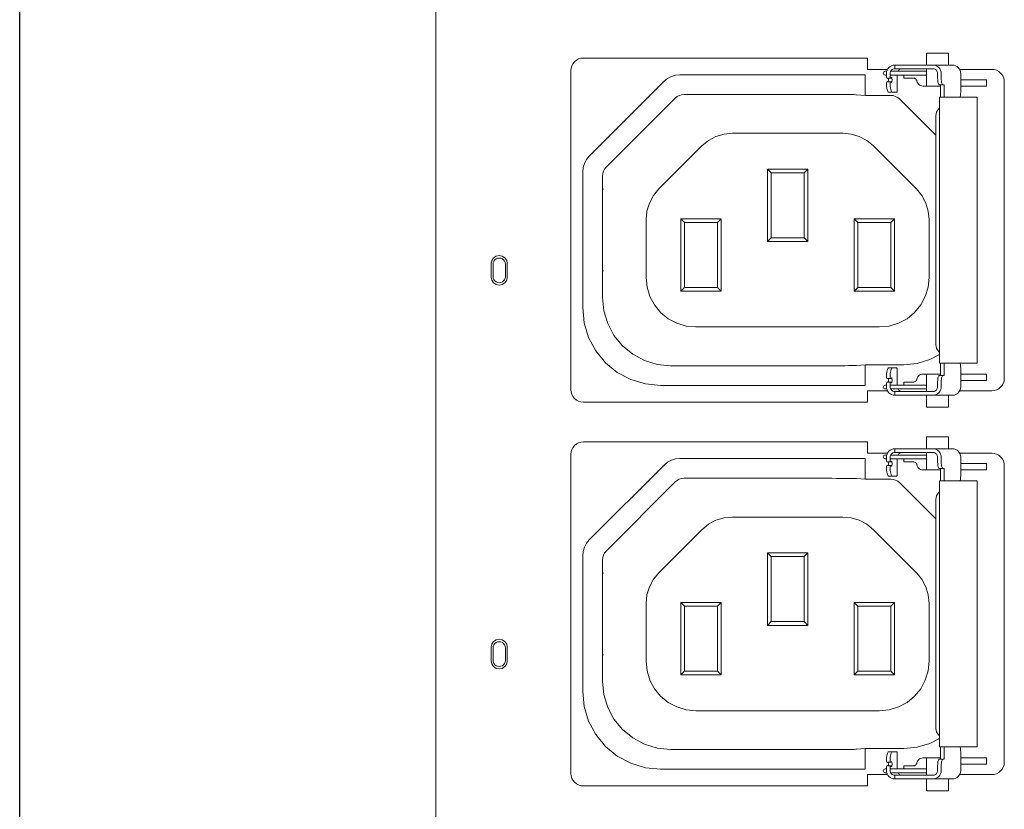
# Model space of a CAD drawing. Header units: millimetres. Extents: x 94562 to 148980, y -25377 to 3008.
# Tile 71 of 140: x 100778 to 100858, y -22759 to -22695. Entities that reach past the tile are written whole.
import ezdxf

# ---------------------------------------------------------------- set-up
doc = ezdxf.new("R2010")
doc.units = ezdxf.units.MM
doc.layers.add('tt_symbole', color=40, linetype='Continuous')

# ---------------------------------------------------------------- blocks, each defined once
blk = doc.blocks.new('IT_szafa_stojąca_42U')
blk.add_line((289.4091, 1608.811), (289.4091, 1797.7235))
blk = doc.blocks.new('PDU_(18)C13_(6)C19')
at = {"layer": 'tt_symbole', "lineweight": 5}
for p, q in [((0, 5.75376), (0, 0)), ((0.26257, 1.44648), (0.26253, 1.44595)), ((0.26253, 1.44595), (0.26253, 1.4438)), ((0.26272, 1.44699), (0.26257, 1.44648)), ((0.26297, 1.44747), (0.26272, 1.44699)), ((0.2835, 1.44726), (0.26286, 1.44726)), ((0.26331, 1.44788), (0.26297, 1.44747)), ((0.26371, 1.44822), (0.26331, 1.44788)), ((0.26417, 1.44848), (0.26371, 1.44822)), ((0.26467, 1.44863), (0.26417, 1.44848)), ((0.26518, 1.44867), (0.26467, 1.44863)), ((0.26524, 1.44867), (0.26518, 1.44867)), ((0.26529, 1.44867), (0.26524, 1.44867)), ((0.26535, 1.44867), (0.26529, 1.44867)), ((0.26543, 1.44867), (0.26535, 1.44867)), ((0.2655, 1.44867), (0.26543, 1.44867)), ((0.26558, 1.44867), (0.2655, 1.44867)), ((0.26567, 1.44867), (0.26558, 1.44867)), ((0.26576, 1.44867), (0.26567, 1.44867)), ((0.27776, 1.44867), (0.26576, 1.44867)), ((0.27826, 1.44867), (0.27776, 1.44867)), ((0.27888, 1.44867), (0.27826, 1.44867)), ((0.27958, 1.44867), (0.27888, 1.44867)), ((0.2804, 1.44867), (0.27958, 1.44867)), ((0.28131, 1.44867), (0.2804, 1.44867)), ((0.28228, 1.44867), (0.28131, 1.44867)), ((0.28332, 1.44867), (0.28228, 1.44867)), ((0.2844, 1.44867), (0.28332, 1.44867)), ((0.28743, 1.44867), (0.2844, 1.44867)), ((0.28793, 1.44863), (0.28743, 1.44867)), ((0.28842, 1.44848), (0.28793, 1.44863)), ((0.28886, 1.44822), (0.28842, 1.44848)), ((0.28926, 1.44788), (0.28886, 1.44822)), ((0.28958, 1.44747), (0.28926, 1.44788)), ((0.28982, 1.44699), (0.28958, 1.44747)), ((0.28997, 1.44648), (0.28982, 1.44699)), ((0.29001, 1.44595), (0.28997, 1.44648)), ((0.29001, 1.44301), (0.29001, 1.44595)), ((0.30271, 1.44835), (0.32136, 1.44835)), ((0.32276, 1.44822), (0.32136, 1.44835)), ((0.32411, 1.44781), (0.32276, 1.44822)), ((0.32536, 1.44715), (0.32411, 1.44781)), ((0.32644, 1.44626), (0.32536, 1.44715)), ((0.32735, 1.44517), (0.32644, 1.44626)), ((0.08858, 1.39816), (0.1319, 1.44148)), ((0.1319, 1.44148), (0.13386, 1.44308)), ((0.13386, 1.44308), (0.13608, 1.44427)), ((0.13608, 1.44427), (0.13849, 1.44499)), ((0.13849, 1.44499), (0.141, 1.44524)), ((0.141, 1.44524), (0.24803, 1.44524)), ((0.2604, 1.4438), (0.26071, 1.4433)), ((0.26071, 1.4433), (0.26286, 1.4433)), ((0.26253, 1.4451), (0.26483, 1.4451)), ((0.26286, 1.4433), (0.26253, 1.4438)), ((0.26253, 1.44074), (0.26286, 1.44124)), ((0.26283, 1.44124), (0.26285, 1.44124)), ((0.26286, 1.4433), (0.26285, 1.4433)), ((0.26285, 1.44124), (0.26286, 1.44124)), ((0.26326, 1.44367), (0.26286, 1.4433)), ((0.26286, 1.44124), (0.26326, 1.44087)), ((0.26339, 1.44367), (0.26326, 1.44367)), ((0.26326, 1.44087), (0.26339, 1.44087)), ((0.2635, 1.44346), (0.26339, 1.44367)), ((0.26339, 1.44087), (0.2635, 1.44108)), ((0.2636, 1.44308), (0.2635, 1.44346)), ((0.2635, 1.44108), (0.2636, 1.44146)), ((0.26364, 1.44255), (0.2636, 1.44308)), ((0.2636, 1.44146), (0.26364, 1.44199)), ((0.26364, 1.44199), (0.26364, 1.44255)), ((0.26483, 1.4451), (0.2835, 1.4451)), ((0.27588, 1.44334), (0.27631, 1.4433)), ((0.27631, 1.4433), (0.27672, 1.44319)), ((0.27672, 1.44319), (0.2771, 1.44298)), ((0.2771, 1.44298), (0.27743, 1.44271)), ((0.27743, 1.44271), (0.27769, 1.44238)), ((0.27769, 1.44238), (0.2779, 1.44201)), ((0.2779, 1.44201), (0.27803, 1.4416)), ((0.27803, 1.4416), (0.27822, 1.44092)), ((0.27822, 1.44092), (0.27856, 1.4403)), ((0.27856, 1.4403), (0.27901, 1.43976)), ((0.29004, 1.44231), (0.29001, 1.44301)), ((0.2901, 1.44163), (0.29004, 1.44231)), ((0.29021, 1.44102), (0.2901, 1.44163)), ((0.29035, 1.44048), (0.29021, 1.44102)), ((0.29051, 1.44003), (0.29035, 1.44048)), ((0.32801, 1.44394), (0.32735, 1.44517)), ((0.32842, 1.44259), (0.32801, 1.44394)), ((0.32856, 1.4412), (0.32842, 1.44259)), ((0.32856, 1.26962), (0.32856, 1.4412)), ((0.27901, 1.43976), (0.27957, 1.4393)), ((0.27957, 1.4393), (0.28019, 1.43897)), ((0.28019, 1.43897), (0.28088, 1.43876)), ((0.28088, 1.43876), (0.2816, 1.43869)), ((0.2816, 1.43869), (0.29175, 1.43869)), ((0.29069, 1.4397), (0.29051, 1.44003)), ((0.2909, 1.43949), (0.29069, 1.4397)), ((0.29113, 1.43942), (0.2909, 1.43949)), ((0.29319, 1.43942), (0.29113, 1.43942)), ((0.08581, 1.39398), (0.08699, 1.3962)), ((0.08699, 1.3962), (0.08858, 1.39816)), ((0.08482, 1.38906), (0.08507, 1.39156)), ((0.08482, 1.3106), (0.08482, 1.38906)), ((0.08507, 1.39156), (0.08581, 1.39398)), ((0.08568, 1.30181), (0.08482, 1.3106)), ((0.08825, 1.29337), (0.08568, 1.30181)), ((0.0924, 1.28558), (0.08825, 1.29337)), ((0.098, 1.27876), (0.0924, 1.28558)), ((0.10482, 1.27316), (0.098, 1.27876)), ((0.29382, 1.2714), (0.29382, 1.27855)), ((0.303, 1.27823), (0.30289, 1.27855)), ((0.30314, 1.27769), (0.303, 1.27823)), ((0.30325, 1.27708), (0.30314, 1.27769)), ((0.30331, 1.2764), (0.30325, 1.27708)), ((0.30333, 1.2757), (0.30331, 1.2764)), ((0.30333, 1.26487), (0.30333, 1.2757)), ((0.11261, 1.26899), (0.10482, 1.27316)), ((0.2604, 1.27006), (0.2607, 1.26958)), ((0.2607, 1.26958), (0.26286, 1.26958)), ((0.26287, 1.26958), (0.26253, 1.27006)), ((0.26285, 1.26958), (0.26283, 1.26958)), ((0.26286, 1.26958), (0.26285, 1.26958)), ((0.26287, 1.26958), (0.26286, 1.26958)), ((0.26326, 1.26994), (0.26287, 1.26958)), ((0.26339, 1.26995), (0.26326, 1.26994)), ((0.2635, 1.26974), (0.26339, 1.26995)), ((0.2636, 1.26934), (0.2635, 1.26974)), ((0.26364, 1.26883), (0.2636, 1.26934)), ((0.27803, 1.26921), (0.27822, 1.2699)), ((0.27822, 1.2699), (0.27856, 1.27052)), ((0.27856, 1.27052), (0.27901, 1.27106)), ((0.27901, 1.27106), (0.27957, 1.27151)), ((0.27957, 1.27151), (0.28019, 1.27184)), ((0.28019, 1.27184), (0.28088, 1.27205)), ((0.28088, 1.27205), (0.2816, 1.27212)), ((0.2816, 1.27212), (0.29175, 1.27212)), ((0.2901, 1.26917), (0.29021, 1.2698)), ((0.29021, 1.2698), (0.29035, 1.27034)), ((0.29035, 1.27034), (0.29051, 1.27078)), ((0.29051, 1.27078), (0.29069, 1.27112)), ((0.29069, 1.27112), (0.2909, 1.27133)), ((0.2909, 1.27133), (0.29113, 1.2714)), ((0.29113, 1.2714), (0.29319, 1.2714)), ((0.29319, 1.2714), (0.29382, 1.2714)), ((0.32842, 1.26821), (0.32856, 1.26962)), ((0.12106, 1.26644), (0.11261, 1.26899)), ((0.12986, 1.26558), (0.12106, 1.26644)), ((0.24803, 1.26558), (0.12986, 1.26558)), ((0.26072, 1.26752), (0.2604, 1.26702)), ((0.26286, 1.26752), (0.26072, 1.26752)), ((0.26253, 1.26702), (0.26286, 1.26752)), ((0.26253, 1.26702), (0.26253, 1.26487)), ((0.26253, 1.26487), (0.26257, 1.26433)), ((0.26257, 1.26433), (0.26272, 1.26381)), ((0.26272, 1.26381), (0.26297, 1.26335)), ((0.26286, 1.26752), (0.26289, 1.26749)), ((0.26289, 1.26749), (0.26326, 1.26715)), ((0.26326, 1.26715), (0.26339, 1.26713)), ((0.26339, 1.26713), (0.2635, 1.26734)), ((0.2635, 1.26734), (0.2636, 1.26774)), ((0.2636, 1.26774), (0.26364, 1.26826)), ((0.26364, 1.26826), (0.26364, 1.26883)), ((0.27588, 1.26746), (0.27631, 1.26751)), ((0.27631, 1.26751), (0.27672, 1.26763)), ((0.27672, 1.26763), (0.2771, 1.26784)), ((0.2771, 1.26784), (0.27743, 1.2681)), ((0.27743, 1.2681), (0.27769, 1.26844)), ((0.27769, 1.26844), (0.2779, 1.26881)), ((0.2779, 1.26881), (0.27803, 1.26921)), ((0.28958, 1.26335), (0.28982, 1.26381)), ((0.28982, 1.26381), (0.28997, 1.26433)), ((0.28997, 1.26433), (0.29001, 1.26487)), ((0.29001, 1.26781), (0.29004, 1.26851)), ((0.29001, 1.26487), (0.29001, 1.26781)), ((0.29004, 1.26851), (0.2901, 1.26917)), ((0.30297, 1.26298), (0.30324, 1.26391)), ((0.30324, 1.26391), (0.30333, 1.26487)), ((0.32411, 1.26301), (0.32536, 1.26366)), ((0.32536, 1.26366), (0.32644, 1.26455)), ((0.32644, 1.26455), (0.32735, 1.26565)), ((0.32735, 1.26565), (0.32801, 1.26688)), ((0.32801, 1.26688), (0.32842, 1.26821)), ((0.26101, 1.26246), (0.24949, 1.26246)), ((0.24949, 1.26246), (0.24949, 1.25591)), ((0.26286, 1.26356), (0.26421, 1.26356)), ((0.26297, 1.26335), (0.26331, 1.26294)), ((0.26331, 1.26294), (0.26371, 1.26259)), ((0.26371, 1.26259), (0.26417, 1.26234)), ((0.26417, 1.26234), (0.26467, 1.26219)), ((0.26421, 1.26356), (0.26483, 1.26356)), ((0.26467, 1.26219), (0.26518, 1.26213)), ((0.26483, 1.26356), (0.2835, 1.26356)), ((0.26518, 1.26213), (0.26524, 1.26213)), ((0.26518, 1.26213), (0.26518, 1.25995)), ((0.26518, 1.25995), (0.27776, 1.25995)), ((0.26524, 1.26213), (0.26529, 1.26213)), ((0.26529, 1.26213), (0.26535, 1.26213)), ((0.26535, 1.26213), (0.26543, 1.26213)), ((0.26543, 1.26213), (0.2655, 1.26213)), ((0.2655, 1.26213), (0.26558, 1.26213)), ((0.26558, 1.26213), (0.26567, 1.26213)), ((0.26567, 1.26213), (0.26576, 1.26213)), ((0.26576, 1.26213), (0.27776, 1.26213)), ((0.27776, 1.26213), (0.27826, 1.26213)), ((0.27776, 1.25995), (0.27826, 1.25995)), ((0.27826, 1.26213), (0.27888, 1.26213)), ((0.27826, 1.25995), (0.27888, 1.25995)), ((0.27888, 1.26213), (0.27958, 1.26213)), ((0.27888, 1.25995), (0.27958, 1.25995)), ((0.27958, 1.26213), (0.2804, 1.26213)), ((0.27958, 1.25995), (0.2804, 1.25995)), ((0.2804, 1.26213), (0.28131, 1.26213)), ((0.2804, 1.25995), (0.28131, 1.25995)), ((0.28131, 1.26213), (0.28228, 1.26213)), ((0.28131, 1.25995), (0.28228, 1.25995)), ((0.28228, 1.26213), (0.28332, 1.26213)), ((0.28228, 1.25995), (0.28332, 1.25995)), ((0.28332, 1.26213), (0.2844, 1.26213)), ((0.28332, 1.25995), (0.2844, 1.25995)), ((0.2844, 1.26213), (0.28743, 1.26213)), ((0.2844, 1.25995), (0.28743, 1.25995)), ((0.28743, 1.26213), (0.28793, 1.26219)), ((0.28743, 1.25995), (0.29867, 1.25995)), ((0.28793, 1.26219), (0.28842, 1.26234)), ((0.28842, 1.26234), (0.28886, 1.26259)), ((0.28886, 1.26259), (0.28926, 1.26294)), ((0.28926, 1.26294), (0.28958, 1.26335)), ((0.29867, 1.25995), (0.29957, 1.26005)), ((0.29957, 1.26005), (0.30044, 1.26033)), ((0.30044, 1.26033), (0.30125, 1.26078)), ((0.30125, 1.26078), (0.30196, 1.2614)), ((0.30196, 1.2614), (0.30254, 1.26213)), ((0.30254, 1.26213), (0.30297, 1.26298)), ((0.32136, 1.26246), (0.32276, 1.26259)), ((0.32276, 1.26259), (0.32411, 1.26301)), ((0.24949, 1.25591), (0.08521, 1.25591)), ((0.26257, 1.22458), (0.26253, 1.22405)), ((0.26253, 1.22405), (0.26253, 1.2219)), ((0.26272, 1.22509), (0.26257, 1.22458)), ((0.26297, 1.22556), (0.26272, 1.22509)), ((0.2835, 1.22535), (0.26286, 1.22535)), ((0.26331, 1.22598), (0.26297, 1.22556)), ((0.26371, 1.22631), (0.26331, 1.22598)), ((0.26417, 1.22658), (0.26371, 1.22631)), ((0.26467, 1.22673), (0.26417, 1.22658)), ((0.26518, 1.22677), (0.26467, 1.22673)), ((0.26524, 1.22677), (0.26518, 1.22677)), ((0.26529, 1.22677), (0.26524, 1.22677)), ((0.26535, 1.22677), (0.26529, 1.22677)), ((0.26543, 1.22677), (0.26535, 1.22677)), ((0.2655, 1.22677), (0.26543, 1.22677)), ((0.26558, 1.22677), (0.2655, 1.22677)), ((0.26567, 1.22677), (0.26558, 1.22677)), ((0.26576, 1.22677), (0.26567, 1.22677)), ((0.27776, 1.22677), (0.26576, 1.22677)), ((0.27826, 1.22677), (0.27776, 1.22677)), ((0.27888, 1.22677), (0.27826, 1.22677)), ((0.27958, 1.22677), (0.27888, 1.22677)), ((0.2804, 1.22677), (0.27958, 1.22677)), ((0.28131, 1.22677), (0.2804, 1.22677)), ((0.28228, 1.22677), (0.28131, 1.22677)), ((0.28332, 1.22677), (0.28228, 1.22677)), ((0.2844, 1.22677), (0.28332, 1.22677)), ((0.28743, 1.22677), (0.2844, 1.22677)), ((0.28793, 1.22673), (0.28743, 1.22677)), ((0.28842, 1.22658), (0.28793, 1.22673)), ((0.28886, 1.22631), (0.28842, 1.22658)), ((0.28926, 1.22598), (0.28886, 1.22631)), ((0.28958, 1.22556), (0.28926, 1.22598)), ((0.28982, 1.22509), (0.28958, 1.22556)), ((0.28997, 1.22458), (0.28982, 1.22509)), ((0.29001, 1.22405), (0.28997, 1.22458)), ((0.29001, 1.2211), (0.29001, 1.22405)), ((0.30271, 1.22645), (0.32136, 1.22645)), ((0.32276, 1.22631), (0.32136, 1.22645)), ((0.32411, 1.22591), (0.32276, 1.22631)), ((0.32536, 1.22524), (0.32411, 1.22591)), ((0.32644, 1.22435), (0.32536, 1.22524)), ((0.32735, 1.22327), (0.32644, 1.22435)), ((0.08858, 1.17626), (0.1319, 1.21958)), ((0.1319, 1.21958), (0.13386, 1.22117)), ((0.13386, 1.22117), (0.13608, 1.22237)), ((0.13608, 1.22237), (0.13849, 1.22309)), ((0.13849, 1.22309), (0.141, 1.22334)), ((0.141, 1.22334), (0.24803, 1.22334)), ((0.2604, 1.2219), (0.26071, 1.2214)), ((0.26071, 1.2214), (0.26286, 1.2214)), ((0.26253, 1.2232), (0.26483, 1.2232)), ((0.26286, 1.2214), (0.26253, 1.2219)), ((0.26253, 1.21884), (0.26286, 1.21934)), ((0.26283, 1.21934), (0.26285, 1.21934)), ((0.26286, 1.2214), (0.26285, 1.2214)), ((0.26285, 1.21934), (0.26286, 1.21934)), ((0.26326, 1.22177), (0.26286, 1.2214)), ((0.26286, 1.21934), (0.26326, 1.21897)), ((0.26339, 1.22177), (0.26326, 1.22177)), ((0.26326, 1.21897), (0.26339, 1.21897)), ((0.2635, 1.22156), (0.26339, 1.22177)), ((0.26339, 1.21897), (0.2635, 1.21917)), ((0.2636, 1.22117), (0.2635, 1.22156)), ((0.2635, 1.21917), (0.2636, 1.21956)), ((0.26364, 1.22065), (0.2636, 1.22117)), ((0.2636, 1.21956), (0.26364, 1.22009)), ((0.26364, 1.22009), (0.26364, 1.22065)), ((0.26483, 1.2232), (0.2835, 1.2232)), ((0.27588, 1.22144), (0.27631, 1.2214)), ((0.27631, 1.2214), (0.27672, 1.22128)), ((0.27672, 1.22128), (0.2771, 1.22108)), ((0.2771, 1.22108), (0.27743, 1.22081)), ((0.27743, 1.22081), (0.27769, 1.22048)), ((0.27769, 1.22048), (0.2779, 1.2201)), ((0.2779, 1.2201), (0.27803, 1.2197)), ((0.27803, 1.2197), (0.27822, 1.21902)), ((0.27822, 1.21902), (0.27856, 1.2184)), ((0.27856, 1.2184), (0.27901, 1.21785)), ((0.29004, 1.22041), (0.29001, 1.2211)), ((0.2901, 1.21973), (0.29004, 1.22041)), ((0.29021, 1.21912), (0.2901, 1.21973)), ((0.29035, 1.21858), (0.29021, 1.21912)), ((0.29051, 1.21813), (0.29035, 1.21858)), ((0.29069, 1.2178), (0.29051, 1.21813)), ((0.32801, 1.22203), (0.32735, 1.22327)), ((0.32842, 1.22069), (0.32801, 1.22203)), ((0.32856, 1.2193), (0.32842, 1.22069)), ((0.32856, 1.04772), (0.32856, 1.2193)), ((0.27901, 1.21785), (0.27957, 1.2174)), ((0.27957, 1.2174), (0.28019, 1.21706)), ((0.28019, 1.21706), (0.28088, 1.21685)), ((0.28088, 1.21685), (0.2816, 1.21678)), ((0.2816, 1.21678), (0.29175, 1.21678)), ((0.2909, 1.21759), (0.29069, 1.2178)), ((0.29113, 1.21752), (0.2909, 1.21759)), ((0.29319, 1.21752), (0.29113, 1.21752)), ((0.08581, 1.17208), (0.08699, 1.1743)), ((0.08699, 1.1743), (0.08858, 1.17626)), ((0.08482, 1.16716), (0.08507, 1.16966)), ((0.08482, 1.0887), (0.08482, 1.16716)), ((0.08507, 1.16966), (0.08581, 1.17208)), ((0.08568, 1.07991), (0.08482, 1.0887)), ((0.08825, 1.07147), (0.08568, 1.07991)), ((0.0924, 1.06367), (0.08825, 1.07147)), ((0.098, 1.05685), (0.0924, 1.06367)), ((0.10482, 1.05126), (0.098, 1.05685)), ((0.29382, 1.04949), (0.29382, 1.05665)), ((0.303, 1.05633), (0.30289, 1.05665)), ((0.30314, 1.05578), (0.303, 1.05633)), ((0.30325, 1.05517), (0.30314, 1.05578)), ((0.30331, 1.05449), (0.30325, 1.05517)), ((0.30333, 1.0538), (0.30331, 1.05449)), ((0.30333, 1.04297), (0.30333, 1.0538)), ((0.11261, 1.04709), (0.10482, 1.05126)), ((0.2604, 1.04816), (0.2607, 1.04767)), ((0.2607, 1.04767), (0.26286, 1.04767)), ((0.26287, 1.04767), (0.26253, 1.04816)), ((0.26285, 1.04767), (0.26283, 1.04767)), ((0.26286, 1.04767), (0.26285, 1.04767)), ((0.26287, 1.04767), (0.26286, 1.04767)), ((0.26326, 1.04803), (0.26287, 1.04767)), ((0.26339, 1.04805), (0.26326, 1.04803)), ((0.2635, 1.04784), (0.26339, 1.04805)), ((0.2636, 1.04744), (0.2635, 1.04784)), ((0.26364, 1.04692), (0.2636, 1.04744)), ((0.27803, 1.04731), (0.27822, 1.04799)), ((0.27822, 1.04799), (0.27856, 1.04862)), ((0.27856, 1.04862), (0.27901, 1.04916)), ((0.27901, 1.04916), (0.27957, 1.0496)), ((0.27957, 1.0496), (0.28019, 1.04994)), ((0.28019, 1.04994), (0.28088, 1.05015)), ((0.28088, 1.05015), (0.2816, 1.05022)), ((0.2816, 1.05022), (0.29175, 1.05022)), ((0.2901, 1.04727), (0.29021, 1.0479)), ((0.29021, 1.0479), (0.29035, 1.04844)), ((0.29035, 1.04844), (0.29051, 1.04888)), ((0.29051, 1.04888), (0.29069, 1.04922)), ((0.29069, 1.04922), (0.2909, 1.04942)), ((0.2909, 1.04942), (0.29113, 1.04949)), ((0.29113, 1.04949), (0.29319, 1.04949)), ((0.29319, 1.04949), (0.29382, 1.04949)), ((0.32842, 1.04631), (0.32856, 1.04772)), ((0.12106, 1.04453), (0.11261, 1.04709)), ((0.12986, 1.04367), (0.12106, 1.04453)), ((0.24803, 1.04367), (0.12986, 1.04367)), ((0.26072, 1.04562), (0.2604, 1.04512)), ((0.26286, 1.04562), (0.26072, 1.04562)), ((0.26253, 1.04512), (0.26286, 1.04562)), ((0.26253, 1.04512), (0.26253, 1.04297)), ((0.26253, 1.04297), (0.26257, 1.04242)), ((0.26257, 1.04242), (0.26272, 1.04191)), ((0.26272, 1.04191), (0.26297, 1.04145)), ((0.26286, 1.04562), (0.26289, 1.04559)), ((0.26286, 1.04166), (0.26421, 1.04166)), ((0.26289, 1.04559), (0.26326, 1.04524)), ((0.26326, 1.04524), (0.26339, 1.04523)), ((0.26339, 1.04523), (0.2635, 1.04544)), ((0.2635, 1.04544), (0.2636, 1.04584)), ((0.2636, 1.04584), (0.26364, 1.04635)), ((0.26364, 1.04635), (0.26364, 1.04692)), ((0.26421, 1.04166), (0.26483, 1.04166)), ((0.26483, 1.04166), (0.2835, 1.04166)), ((0.27588, 1.04556), (0.27631, 1.0456)), ((0.27631, 1.0456), (0.27672, 1.04573)), ((0.27672, 1.04573), (0.2771, 1.04594)), ((0.2771, 1.04594), (0.27743, 1.0462)), ((0.27743, 1.0462), (0.27769, 1.04653)), ((0.27769, 1.04653), (0.2779, 1.04691)), ((0.2779, 1.04691), (0.27803, 1.04731)), ((0.28958, 1.04145), (0.28982, 1.04191)), ((0.28982, 1.04191), (0.28997, 1.04242)), ((0.28997, 1.04242), (0.29001, 1.04297)), ((0.29001, 1.04591), (0.29004, 1.0466)), ((0.29001, 1.04297), (0.29001, 1.04591)), ((0.29004, 1.0466), (0.2901, 1.04727)), ((0.30297, 1.04108), (0.30324, 1.04201)), ((0.30324, 1.04201), (0.30333, 1.04297)), ((0.32411, 1.0411), (0.32536, 1.04176)), ((0.32536, 1.04176), (0.32644, 1.04265)), ((0.32644, 1.04265), (0.32735, 1.04374)), ((0.32735, 1.04374), (0.32801, 1.04498)), ((0.32801, 1.04498), (0.32842, 1.04631)), ((0.26101, 1.04056), (0.24949, 1.04056)), ((0.24949, 1.04056), (0.24949, 1.03401)), ((0.26297, 1.04145), (0.26331, 1.04103)), ((0.26331, 1.04103), (0.26371, 1.04069)), ((0.26371, 1.04069), (0.26417, 1.04044)), ((0.26417, 1.04044), (0.26467, 1.04028)), ((0.26467, 1.04028), (0.26518, 1.04023)), ((0.26518, 1.04023), (0.26524, 1.04023)), ((0.26518, 1.04023), (0.26518, 1.03805)), ((0.26518, 1.03805), (0.27776, 1.03805)), ((0.26524, 1.04023), (0.26529, 1.04023)), ((0.26529, 1.04023), (0.26535, 1.04023)), ((0.26535, 1.04023), (0.26543, 1.04023)), ((0.26543, 1.04023), (0.2655, 1.04023)), ((0.2655, 1.04023), (0.26558, 1.04023)), ((0.26558, 1.04023), (0.26567, 1.04023)), ((0.26567, 1.04023), (0.26576, 1.04023)), ((0.26576, 1.04023), (0.27776, 1.04023)), ((0.27776, 1.04023), (0.27826, 1.04023)), ((0.27776, 1.03805), (0.27826, 1.03805)), ((0.27826, 1.04023), (0.27888, 1.04023)), ((0.27826, 1.03805), (0.27888, 1.03805)), ((0.27888, 1.04023), (0.27958, 1.04023)), ((0.27888, 1.03805), (0.27958, 1.03805)), ((0.27958, 1.04023), (0.2804, 1.04023)), ((0.27958, 1.03805), (0.2804, 1.03805)), ((0.2804, 1.04023), (0.28131, 1.04023)), ((0.2804, 1.03805), (0.28131, 1.03805)), ((0.28131, 1.04023), (0.28228, 1.04023)), ((0.28131, 1.03805), (0.28228, 1.03805)), ((0.28228, 1.04023), (0.28332, 1.04023)), ((0.28228, 1.03805), (0.28332, 1.03805)), ((0.28332, 1.04023), (0.2844, 1.04023)), ((0.28332, 1.03805), (0.2844, 1.03805)), ((0.2844, 1.04023), (0.28743, 1.04023)), ((0.2844, 1.03805), (0.28743, 1.03805)), ((0.28743, 1.04023), (0.28793, 1.04028)), ((0.28743, 1.03805), (0.29867, 1.03805)), ((0.28793, 1.04028), (0.28842, 1.04044)), ((0.28842, 1.04044), (0.28886, 1.04069)), ((0.28886, 1.04069), (0.28926, 1.04103)), ((0.28926, 1.04103), (0.28958, 1.04145)), ((0.29867, 1.03805), (0.29957, 1.03815)), ((0.29957, 1.03815), (0.30044, 1.03842)), ((0.30044, 1.03842), (0.30125, 1.03888)), ((0.30125, 1.03888), (0.30196, 1.03949)), ((0.30196, 1.03949), (0.30254, 1.04023)), ((0.30254, 1.04023), (0.30297, 1.04108)), ((0.32136, 1.04056), (0.32276, 1.04069)), ((0.32276, 1.04069), (0.32411, 1.0411)), ((0.24949, 1.03401), (0.08521, 1.03401))]:
    blk.add_line(p, q, dxfattribs=at)
for points in [[(0.29638, 1.45087), (0.29638, 1.45777), (0.29589, 1.45777), (0.29449, 1.45777), (0.2924, 1.45777), (0.28993, 1.45777), (0.28747, 1.45777), (0.28538, 1.45777), (0.28399, 1.45777), (0.2835, 1.45777), (0.2835, 1.45087)], [(0.25481, 1.44842), (0.25492, 1.44837), (0.25494, 1.44835)], [(0.26059, 1.44726), (0.26018, 1.44726), (0.25976, 1.44726), (0.25963, 1.44726), (0.25921, 1.44717), (0.25886, 1.44694), (0.25864, 1.44659), (0.25856, 1.44617), (0.25864, 1.44577), (0.25886, 1.44542), (0.25921, 1.44519), (0.25963, 1.4451), (0.25976, 1.4451), (0.26018, 1.4451), (0.2604, 1.4451)], [(0.26518, 1.45087), (0.26425, 1.45077), (0.26335, 1.45049), (0.26253, 1.45003), (0.26179, 1.44942), (0.26121, 1.44869), (0.26076, 1.44783), (0.26049, 1.44691), (0.2604, 1.44595), (0.2604, 1.4438)], [(0.28743, 1.45087), (0.2844, 1.45087), (0.28332, 1.45087), (0.28228, 1.45087), (0.28131, 1.45087), (0.2804, 1.45087), (0.27958, 1.45087), (0.27888, 1.45087), (0.27826, 1.45087), (0.27776, 1.45087), (0.26576, 1.45087), (0.26567, 1.45087), (0.26558, 1.45087), (0.2655, 1.45087), (0.26543, 1.45087), (0.26535, 1.45087), (0.26529, 1.45087), (0.26524, 1.45087), (0.26518, 1.45087), (0.26518, 1.44867)], [(0.26703, 1.44726), (0.26715, 1.44747), (0.26749, 1.44788), (0.26789, 1.44822), (0.26835, 1.44848), (0.26885, 1.44863), (0.26936, 1.44867)], [(0.2835, 1.44867), (0.2835, 1.43869)], [(0.29382, 1.43227), (0.29382, 1.43942), (0.29319, 1.43942), (0.29299, 1.43949), (0.29278, 1.4397), (0.29258, 1.44003), (0.29242, 1.44048), (0.29228, 1.44102), (0.29218, 1.44163), (0.29211, 1.44231), (0.2921, 1.44301), (0.2921, 1.44595), (0.292, 1.44691), (0.29174, 1.44783), (0.29131, 1.44869), (0.29072, 1.44942), (0.29001, 1.45003), (0.28921, 1.45049), (0.28833, 1.45077), (0.28743, 1.45087), (0.29867, 1.45087), (0.29957, 1.45077), (0.30044, 1.45049), (0.30125, 1.45003), (0.30196, 1.44942), (0.30254, 1.44869), (0.30297, 1.44783), (0.30324, 1.44691), (0.30333, 1.44595), (0.30333, 1.43512), (0.30331, 1.43441), (0.30325, 1.43374), (0.30314, 1.43313), (0.303, 1.43259), (0.30289, 1.43227)], [(0.24803, 1.43331), (0.24803, 1.44524)], [(0.26286, 1.44124), (0.26071, 1.44124), (0.2604, 1.44074), (0.2604, 1.44048), (0.26042, 1.43944), (0.26049, 1.43842), (0.2606, 1.43751), (0.26075, 1.43669), (0.26093, 1.43602), (0.26114, 1.43552), (0.26136, 1.43521), (0.2616, 1.43512), (0.26374, 1.43512), (0.2635, 1.43521), (0.26326, 1.43552), (0.26306, 1.43602), (0.26288, 1.43669), (0.26272, 1.43751), (0.26261, 1.43842), (0.26254, 1.43944), (0.26253, 1.44048), (0.26253, 1.44074)], [(0.26143, 1.44124), (0.26147, 1.44146), (0.26151, 1.44199), (0.26151, 1.44255), (0.26147, 1.44308), (0.26143, 1.4433)], [(0.26374, 1.43512), (0.26631, 1.43512), (0.26639, 1.43515), (0.26646, 1.43526), (0.26653, 1.43541), (0.2666, 1.43563), (0.26664, 1.43591), (0.26668, 1.43621), (0.26669, 1.43655), (0.26671, 1.43691), (0.26671, 1.4451)], [(0.27588, 1.44334), (0.27051, 1.44334), (0.27051, 1.4451)], [(0.30333, 1.44227), (0.30544, 1.44227), (0.31824, 1.44227), (0.31824, 1.43869), (0.30333, 1.43869)], [(0.29175, 1.43227), (0.29175, 1.43942)], [(0.28897, 1.41028), (0.26806, 1.43121), (0.26697, 1.4321), (0.26574, 1.43276), (0.26439, 1.43317), (0.26299, 1.43331), (0.24803, 1.43331), (0.2431, 1.4337), (0.24263, 1.43371), (0.24167, 1.43374), (0.24029, 1.43376), (0.2385, 1.43377), (0.23639, 1.43377), (0.23403, 1.43378), (0.23147, 1.43378), (0.22883, 1.4338), (0.14339, 1.4338), (0.14199, 1.43366), (0.14064, 1.43324), (0.1394, 1.43259), (0.13832, 1.4317), (0.09836, 1.39174), (0.09747, 1.39066), (0.09682, 1.38942), (0.0964, 1.38808), (0.09626, 1.38667), (0.09626, 1.3164), (0.09703, 1.30871), (0.09926, 1.30133), (0.1029, 1.29452), (0.10781, 1.28855), (0.11376, 1.28366), (0.12057, 1.28002), (0.12796, 1.27778), (0.13564, 1.27702), (0.22883, 1.27702), (0.23147, 1.27702), (0.23403, 1.27703), (0.23639, 1.27703), (0.2385, 1.27705), (0.24029, 1.27706), (0.24167, 1.27708), (0.24263, 1.27709), (0.2431, 1.27712), (0.24803, 1.27751), (0.27044, 1.27751), (0.27814, 1.27827), (0.28551, 1.28051), (0.29117, 1.2834)], [(0.29117, 1.42599), (0.29051, 1.42542), (0.28986, 1.4246), (0.28938, 1.42367), (0.28908, 1.42267), (0.28897, 1.42162), (0.28897, 1.2892), (0.28908, 1.28815), (0.28938, 1.28715), (0.28986, 1.28621), (0.29051, 1.2854), (0.29117, 1.28483)], [(0.19165, 1.34878), (0.19165, 1.39066)], [(0.21492, 1.39066), (0.21492, 1.34878)], [(0.19381, 1.38852), (0.19381, 1.35094)], [(0.21278, 1.35094), (0.21278, 1.38852)], [(0.09699, 1.37903), (0.0969, 1.37903)], [(0.14154, 1.32016), (0.14154, 1.36203)], [(0.16481, 1.36203), (0.16481, 1.32016), (0.16267, 1.3223), (0.16267, 1.35988)], [(0.24176, 1.32016), (0.24176, 1.36203), (0.24392, 1.35988), (0.24392, 1.3223)], [(0.24176, 1.36203), (0.26503, 1.36203)], [(0.26288, 1.3223), (0.26288, 1.35988), (0.26503, 1.36203), (0.26503, 1.32016)], [(0.14369, 1.35988), (0.14369, 1.3223)], [(0.26288, 1.35988), (0.24392, 1.35988)], [(0.09699, 1.33178), (0.0969, 1.33178)], [(0.16481, 1.32016), (0.14154, 1.32016), (0.14369, 1.3223), (0.16267, 1.3223)], [(0.24803, 1.26558), (0.24803, 1.27751)], [(0.2604, 1.27006), (0.2604, 1.27033), (0.26042, 1.27138), (0.26049, 1.27238), (0.2606, 1.27331), (0.26075, 1.27413), (0.26093, 1.2748), (0.26114, 1.2753), (0.26136, 1.2756), (0.2616, 1.2757), (0.26374, 1.2757), (0.2635, 1.2756), (0.26326, 1.2753), (0.26306, 1.2748), (0.26288, 1.27413), (0.26272, 1.27331), (0.26261, 1.27238), (0.26254, 1.27138), (0.26253, 1.27033), (0.26253, 1.27006)], [(0.26671, 1.26571), (0.26671, 1.27391), (0.26669, 1.27426), (0.26668, 1.27459), (0.26664, 1.27491), (0.2666, 1.27517), (0.26653, 1.2754), (0.26646, 1.27556), (0.26639, 1.27567), (0.26631, 1.2757), (0.26374, 1.2757)], [(0.29175, 1.2714), (0.29175, 1.27855)], [(0.26143, 1.26958), (0.26147, 1.26934), (0.26151, 1.26883), (0.26151, 1.26826), (0.26147, 1.26774), (0.26143, 1.26752)], [(0.2835, 1.27212), (0.2835, 1.26213)], [(0.29319, 1.2714), (0.29299, 1.27133), (0.29278, 1.27112), (0.29258, 1.27078), (0.29242, 1.27034), (0.29228, 1.2698), (0.29218, 1.26917), (0.29211, 1.26851), (0.2921, 1.26781), (0.2921, 1.26487), (0.292, 1.26391), (0.29174, 1.26298), (0.29131, 1.26213), (0.29072, 1.2614), (0.29001, 1.26078), (0.28921, 1.26033), (0.28833, 1.26005), (0.28743, 1.25995)], [(0.30333, 1.26855), (0.30544, 1.26855), (0.31824, 1.26855), (0.31824, 1.27212), (0.30333, 1.27212)], [(0.2604, 1.26571), (0.26018, 1.26571), (0.25976, 1.26571), (0.25963, 1.26571), (0.25921, 1.26563), (0.25886, 1.2654), (0.25864, 1.26505), (0.25856, 1.26463), (0.25864, 1.26423), (0.25886, 1.26388), (0.25921, 1.26365), (0.25963, 1.26356), (0.25976, 1.26356), (0.26018, 1.26356), (0.26059, 1.26356)], [(0.2604, 1.26702), (0.2604, 1.26487), (0.26049, 1.26391), (0.26076, 1.26298), (0.26121, 1.26213), (0.26179, 1.2614), (0.26253, 1.26078), (0.26335, 1.26033), (0.26425, 1.26005), (0.26518, 1.25995)], [(0.2835, 1.26571), (0.26253, 1.26571)], [(0.27588, 1.26746), (0.27051, 1.26746), (0.27051, 1.26571)], [(0.26936, 1.26213), (0.26885, 1.26219), (0.26835, 1.26234), (0.26789, 1.26259), (0.26749, 1.26294), (0.26715, 1.26335), (0.26703, 1.26356)], [(0.2835, 1.25995), (0.2835, 1.25305), (0.28399, 1.25305), (0.28538, 1.25305), (0.28747, 1.25305), (0.28993, 1.25305), (0.2924, 1.25305), (0.29449, 1.25305), (0.29589, 1.25305), (0.29638, 1.25305), (0.29638, 1.25995)], [(0.30274, 1.26246), (0.32136, 1.26246)], [(0.29638, 1.22897), (0.29638, 1.23587), (0.29589, 1.23587), (0.29449, 1.23587), (0.2924, 1.23587), (0.28993, 1.23587), (0.28747, 1.23587), (0.28538, 1.23587), (0.28399, 1.23587), (0.2835, 1.23587), (0.2835, 1.22897)], [(0.25481, 1.22652), (0.25492, 1.22646), (0.25494, 1.22645)], [(0.26059, 1.22535), (0.26018, 1.22535), (0.25976, 1.22535), (0.25963, 1.22535), (0.25921, 1.22527), (0.25886, 1.22503), (0.25864, 1.22469), (0.25856, 1.22427), (0.25864, 1.22387), (0.25886, 1.22352), (0.25921, 1.22328), (0.25963, 1.2232), (0.25976, 1.2232), (0.26018, 1.2232), (0.2604, 1.2232)], [(0.26518, 1.22897), (0.26425, 1.22887), (0.26335, 1.22859), (0.26253, 1.22813), (0.26179, 1.22752), (0.26121, 1.22678), (0.26076, 1.22592), (0.26049, 1.22501), (0.2604, 1.22405), (0.2604, 1.2219)], [(0.28743, 1.22897), (0.2844, 1.22897), (0.28332, 1.22897), (0.28228, 1.22897), (0.28131, 1.22897), (0.2804, 1.22897), (0.27958, 1.22897), (0.27888, 1.22897), (0.27826, 1.22897), (0.27776, 1.22897), (0.26576, 1.22897), (0.26567, 1.22897), (0.26558, 1.22897), (0.2655, 1.22897), (0.26543, 1.22897), (0.26535, 1.22897), (0.26529, 1.22897), (0.26524, 1.22897), (0.26518, 1.22897), (0.26518, 1.22677)], [(0.26703, 1.22535), (0.26715, 1.22556), (0.26749, 1.22598), (0.26789, 1.22631), (0.26835, 1.22658), (0.26885, 1.22673), (0.26936, 1.22677)], [(0.2835, 1.22677), (0.2835, 1.21678)], [(0.29382, 1.21037), (0.29382, 1.21752), (0.29319, 1.21752), (0.29299, 1.21759), (0.29278, 1.2178), (0.29258, 1.21813), (0.29242, 1.21858), (0.29228, 1.21912), (0.29218, 1.21973), (0.29211, 1.22041), (0.2921, 1.2211), (0.2921, 1.22405), (0.292, 1.22501), (0.29174, 1.22592), (0.29131, 1.22678), (0.29072, 1.22752), (0.29001, 1.22813), (0.28921, 1.22859), (0.28833, 1.22887), (0.28743, 1.22897), (0.29867, 1.22897), (0.29957, 1.22887), (0.30044, 1.22859), (0.30125, 1.22813), (0.30196, 1.22752), (0.30254, 1.22678), (0.30297, 1.22592), (0.30324, 1.22501), (0.30333, 1.22405), (0.30333, 1.21322), (0.30331, 1.21251), (0.30325, 1.21184), (0.30314, 1.21123), (0.303, 1.21069), (0.30289, 1.21037)], [(0.24803, 1.21141), (0.24803, 1.22334)], [(0.26286, 1.21934), (0.26071, 1.21934), (0.2604, 1.21884), (0.2604, 1.21858), (0.26042, 1.21753), (0.26049, 1.21652), (0.2606, 1.2156), (0.26075, 1.21478), (0.26093, 1.21412), (0.26114, 1.21362), (0.26136, 1.21331), (0.2616, 1.21322), (0.26374, 1.21322), (0.2635, 1.21331), (0.26326, 1.21362), (0.26306, 1.21412), (0.26288, 1.21478), (0.26272, 1.2156), (0.26261, 1.21652), (0.26254, 1.21753), (0.26253, 1.21858), (0.26253, 1.21884)], [(0.26143, 1.21934), (0.26147, 1.21956), (0.26151, 1.22009), (0.26151, 1.22065), (0.26147, 1.22117), (0.26143, 1.2214)], [(0.26374, 1.21322), (0.26631, 1.21322), (0.26639, 1.21324), (0.26646, 1.21335), (0.26653, 1.21351), (0.2666, 1.21373), (0.26664, 1.21401), (0.26668, 1.21431), (0.26669, 1.21465), (0.26671, 1.21501), (0.26671, 1.2232)], [(0.27588, 1.22144), (0.27051, 1.22144), (0.27051, 1.2232)], [(0.30333, 1.22037), (0.30544, 1.22037), (0.31824, 1.22037), (0.31824, 1.21678), (0.30333, 1.21678)], [(0.29175, 1.21037), (0.29175, 1.21752)], [(0.28897, 1.18838), (0.26806, 1.20931), (0.26697, 1.2102), (0.26574, 1.21085), (0.26439, 1.21127), (0.26299, 1.21141), (0.24803, 1.21141), (0.2431, 1.2118), (0.24263, 1.21181), (0.24167, 1.21184), (0.24029, 1.21185), (0.2385, 1.21187), (0.23639, 1.21187), (0.23403, 1.21188), (0.23147, 1.21188), (0.22883, 1.2119), (0.14339, 1.2119), (0.14199, 1.21176), (0.14064, 1.21134), (0.1394, 1.21069), (0.13832, 1.2098), (0.09836, 1.16984), (0.09747, 1.16876), (0.09682, 1.16752), (0.0964, 1.16617), (0.09626, 1.16477), (0.09626, 1.09449), (0.09703, 1.08681), (0.09926, 1.07942), (0.1029, 1.07262), (0.10781, 1.06665), (0.11376, 1.06176), (0.12057, 1.05812), (0.12796, 1.05588), (0.13564, 1.05512), (0.22883, 1.05512), (0.23147, 1.05512), (0.23403, 1.05513), (0.23639, 1.05513), (0.2385, 1.05515), (0.24029, 1.05516), (0.24167, 1.05517), (0.24263, 1.05519), (0.2431, 1.05522), (0.24803, 1.0556), (0.27044, 1.0556), (0.27814, 1.05637), (0.28551, 1.0586), (0.29117, 1.06149)], [(0.29117, 1.20409), (0.29051, 1.20352), (0.28986, 1.2027), (0.28938, 1.20177), (0.28908, 1.20077), (0.28897, 1.19972), (0.28897, 1.0673), (0.28908, 1.06624), (0.28938, 1.06524), (0.28986, 1.06431), (0.29051, 1.06349), (0.29117, 1.06292)], [(0.19165, 1.12688), (0.19165, 1.16876)], [(0.21492, 1.16876), (0.21492, 1.12688)], [(0.19381, 1.16662), (0.19381, 1.12903)], [(0.21278, 1.12903), (0.21278, 1.16662)], [(0.09699, 1.15713), (0.0969, 1.15713)], [(0.14154, 1.09826), (0.14154, 1.14013)], [(0.16481, 1.14013), (0.16481, 1.09826), (0.16267, 1.1004), (0.16267, 1.13798)], [(0.24176, 1.09826), (0.24176, 1.14013), (0.24392, 1.13798), (0.24392, 1.1004)], [(0.24176, 1.14013), (0.26503, 1.14013)], [(0.26288, 1.1004), (0.26288, 1.13798), (0.26503, 1.14013), (0.26503, 1.09826)], [(0.14369, 1.13798), (0.14369, 1.1004)], [(0.26288, 1.13798), (0.24392, 1.13798)], [(0.09699, 1.10988), (0.0969, 1.10988)], [(0.16481, 1.09826), (0.14154, 1.09826), (0.14369, 1.1004), (0.16267, 1.1004)], [(0.24803, 1.04367), (0.24803, 1.0556)], [(0.2604, 1.04816), (0.2604, 1.04842), (0.26042, 1.04948), (0.26049, 1.05048), (0.2606, 1.05141), (0.26075, 1.05223), (0.26093, 1.0529), (0.26114, 1.0534), (0.26136, 1.0537), (0.2616, 1.0538), (0.26374, 1.0538), (0.2635, 1.0537), (0.26326, 1.0534), (0.26306, 1.0529), (0.26288, 1.05223), (0.26272, 1.05141), (0.26261, 1.05048), (0.26254, 1.04948), (0.26253, 1.04842), (0.26253, 1.04816)], [(0.26671, 1.04381), (0.26671, 1.05201), (0.26669, 1.05235), (0.26668, 1.05269), (0.26664, 1.05301), (0.2666, 1.05327), (0.26653, 1.05349), (0.26646, 1.05366), (0.26639, 1.05377), (0.26631, 1.0538), (0.26374, 1.0538)], [(0.29175, 1.04949), (0.29175, 1.05665)], [(0.26143, 1.04767), (0.26147, 1.04744), (0.26151, 1.04692), (0.26151, 1.04635), (0.26147, 1.04584), (0.26143, 1.04562)], [(0.2835, 1.05022), (0.2835, 1.04023)], [(0.29319, 1.04949), (0.29299, 1.04942), (0.29278, 1.04922), (0.29258, 1.04888), (0.29242, 1.04844), (0.29228, 1.0479), (0.29218, 1.04727), (0.29211, 1.0466), (0.2921, 1.04591), (0.2921, 1.04297), (0.292, 1.04201), (0.29174, 1.04108), (0.29131, 1.04023), (0.29072, 1.03949), (0.29001, 1.03888), (0.28921, 1.03842), (0.28833, 1.03815), (0.28743, 1.03805)], [(0.30333, 1.04665), (0.30544, 1.04665), (0.31824, 1.04665), (0.31824, 1.05022), (0.30333, 1.05022)], [(0.2604, 1.04381), (0.26018, 1.04381), (0.25976, 1.04381), (0.25963, 1.04381), (0.25921, 1.04373), (0.25886, 1.04349), (0.25864, 1.04315), (0.25856, 1.04273), (0.25864, 1.04233), (0.25886, 1.04198), (0.25921, 1.04174), (0.25963, 1.04166), (0.25976, 1.04166), (0.26018, 1.04166), (0.26059, 1.04166)], [(0.2604, 1.04512), (0.2604, 1.04297), (0.26049, 1.04201), (0.26076, 1.04108), (0.26121, 1.04023), (0.26179, 1.03949), (0.26253, 1.03888), (0.26335, 1.03842), (0.26425, 1.03815), (0.26518, 1.03805)], [(0.2835, 1.04381), (0.26253, 1.04381)], [(0.26936, 1.04023), (0.26885, 1.04028), (0.26835, 1.04044), (0.26789, 1.04069), (0.26749, 1.04103), (0.26715, 1.04145), (0.26703, 1.04166)], [(0.27588, 1.04556), (0.27051, 1.04556), (0.27051, 1.04381)], [(0.2835, 1.03805), (0.2835, 1.03115), (0.28399, 1.03115), (0.28538, 1.03115), (0.28747, 1.03115), (0.28993, 1.03115), (0.2924, 1.03115), (0.29449, 1.03115), (0.29589, 1.03115), (0.29638, 1.03115), (0.29638, 1.03805)], [(0.30274, 1.04056), (0.32136, 1.04056)]]:
    blk.add_lwpolyline(points, dxfattribs=at)
for points in [[(0.26101, 1.44835), (0.24949, 1.44835), (0.24949, 1.45491), (0.08521, 1.45491), (0.08381, 1.45477), (0.08246, 1.45437), (0.08122, 1.4537), (0.08013, 1.45281), (0.07924, 1.45173), (0.07857, 1.45049), (0.07815, 1.44915), (0.07801, 1.44774), (0.07801, 1.26306, 0.412636), (0.08521, 1.25591)], [(0.26101, 1.22645), (0.24949, 1.22645), (0.24949, 1.23301), (0.08521, 1.23301), (0.08381, 1.23287), (0.08246, 1.23247), (0.08122, 1.2318), (0.08013, 1.23091), (0.07924, 1.22983), (0.07857, 1.22859), (0.07815, 1.22724), (0.07801, 1.22584), (0.07801, 1.04116, 0.412636), (0.08521, 1.03401)]]:
    blk.add_lwpolyline(points, format="xyb", dxfattribs=at)
for points in [[(0.29117, 1.43227), (0.29117, 1.27855), (0.29128, 1.27855), (0.29153, 1.27855), (0.29192, 1.27855), (0.29243, 1.27855), (0.29306, 1.27855), (0.29378, 1.27855), (0.30439, 1.27855), (0.30654, 1.27855), (0.30878, 1.27855), (0.31076, 1.27855), (0.31218, 1.27855), (0.31283, 1.27855), (0.31286, 1.27855), (0.31286, 1.43227), (0.31283, 1.43227), (0.31218, 1.43227), (0.31076, 1.43227), (0.30878, 1.43227), (0.30654, 1.43227), (0.30439, 1.43227), (0.29378, 1.43227), (0.29306, 1.43227), (0.29243, 1.43227), (0.29192, 1.43227), (0.29153, 1.43227), (0.29128, 1.43227)], [(0.25644, 1.2994), (0.15014, 1.2994), (0.14456, 1.29995), (0.13918, 1.30158), (0.13424, 1.30421), (0.12989, 1.30778), (0.12633, 1.31212), (0.12368, 1.31708), (0.12206, 1.32244), (0.1215, 1.32802), (0.1215, 1.36149), (0.12199, 1.36638), (0.12342, 1.37108), (0.12572, 1.37541), (0.12885, 1.37921), (0.15372, 1.40408), (0.15751, 1.4072), (0.16185, 1.40952), (0.16654, 1.41094), (0.17143, 1.41142), (0.23514, 1.41142), (0.24003, 1.41094), (0.24474, 1.40952), (0.24907, 1.4072), (0.25286, 1.40408), (0.27774, 1.37921), (0.28085, 1.37541), (0.28317, 1.37108), (0.28458, 1.36638), (0.28507, 1.36149), (0.28507, 1.32802), (0.28451, 1.32244), (0.28289, 1.31708), (0.28025, 1.31212), (0.27668, 1.30778), (0.27235, 1.30421), (0.26739, 1.30158), (0.26203, 1.29995)], [(0.21492, 1.39066), (0.21278, 1.38852), (0.19381, 1.38852), (0.19165, 1.39066)], [(0.16481, 1.36203), (0.16267, 1.35988), (0.14369, 1.35988), (0.14154, 1.36203)], [(0.19381, 1.35094), (0.21278, 1.35094), (0.21492, 1.34878), (0.19165, 1.34878)], [(0.04122, 1.33608), (0.04088, 1.33786), (0.03986, 1.33937), (0.03835, 1.34037), (0.03657, 1.34074), (0.03479, 1.34037), (0.03328, 1.33937), (0.03228, 1.33786), (0.03192, 1.33608), (0.03192, 1.32821), (0.03228, 1.32643), (0.03328, 1.32492), (0.03479, 1.32392), (0.03657, 1.32356), (0.03835, 1.32392), (0.03986, 1.32492), (0.04088, 1.32643), (0.04122, 1.32821)], [(0.24392, 1.3223), (0.26288, 1.3223), (0.26503, 1.32016), (0.24176, 1.32016)], [(0.29117, 1.21037), (0.29117, 1.05665), (0.29128, 1.05665), (0.29153, 1.05665), (0.29192, 1.05665), (0.29243, 1.05665), (0.29306, 1.05665), (0.29378, 1.05665), (0.30439, 1.05665), (0.30654, 1.05665), (0.30878, 1.05665), (0.31076, 1.05665), (0.31218, 1.05665), (0.31283, 1.05665), (0.31286, 1.05665), (0.31286, 1.21037), (0.31283, 1.21037), (0.31218, 1.21037), (0.31076, 1.21037), (0.30878, 1.21037), (0.30654, 1.21037), (0.30439, 1.21037), (0.29378, 1.21037), (0.29306, 1.21037), (0.29243, 1.21037), (0.29192, 1.21037), (0.29153, 1.21037), (0.29128, 1.21037)], [(0.25644, 1.07749), (0.15014, 1.07749), (0.14456, 1.07805), (0.13918, 1.07967), (0.13424, 1.08231), (0.12989, 1.08588), (0.12633, 1.09022), (0.12368, 1.09517), (0.12206, 1.10053), (0.1215, 1.10612), (0.1215, 1.13959), (0.12199, 1.14448), (0.12342, 1.14917), (0.12572, 1.15351), (0.12885, 1.15731), (0.15372, 1.18217), (0.15751, 1.1853), (0.16185, 1.18762), (0.16654, 1.18903), (0.17143, 1.18952), (0.23514, 1.18952), (0.24003, 1.18903), (0.24474, 1.18762), (0.24907, 1.1853), (0.25286, 1.18217), (0.27774, 1.15731), (0.28085, 1.15351), (0.28317, 1.14917), (0.28458, 1.14448), (0.28507, 1.13959), (0.28507, 1.10612), (0.28451, 1.10053), (0.28289, 1.09517), (0.28025, 1.09022), (0.27668, 1.08588), (0.27235, 1.08231), (0.26739, 1.07967), (0.26203, 1.07805)], [(0.21492, 1.16876), (0.21278, 1.16662), (0.19381, 1.16662), (0.19165, 1.16876)], [(0.16481, 1.14013), (0.16267, 1.13798), (0.14369, 1.13798), (0.14154, 1.14013)], [(0.19381, 1.12903), (0.21278, 1.12903), (0.21492, 1.12688), (0.19165, 1.12688)], [(0.04122, 1.11418), (0.04088, 1.11596), (0.03986, 1.11747), (0.03835, 1.11847), (0.03657, 1.11883), (0.03479, 1.11847), (0.03328, 1.11747), (0.03228, 1.11596), (0.03192, 1.11418), (0.03192, 1.10631), (0.03228, 1.10453), (0.03328, 1.10301), (0.03479, 1.102), (0.03657, 1.10165), (0.03835, 1.102), (0.03986, 1.10301), (0.04088, 1.10453), (0.04122, 1.10631)], [(0.24392, 1.1004), (0.26288, 1.1004), (0.26503, 1.09826), (0.24176, 1.09826)]]:
    blk.add_lwpolyline(points, close=True, dxfattribs=at)
for points in [[(0.04015, 1.32854), (0.04015, 1.33569, 1.002305), (0.033, 1.33569), (0.033, 1.32854, 1.001446)], [(0.033, 1.11379), (0.033, 1.10664, 1.001446), (0.04015, 1.10664), (0.04015, 1.11379, 1.002189)]]:
    blk.add_lwpolyline(points, format="xyb", close=True, dxfattribs=at)

msp = doc.modelspace()

# ---------------------------------------------------------------- block references
at = {"layer": 'tt_symbole'}
for name, p, xscale, yscale, zscale in [('IT_szafa_stojąca_42U', (97884.399, -39000.652), 10, 10, 10), ('PDU_(18)C13_(6)C19', (100812.11, -22901.429), 139.7022507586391, 139.7022507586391, 139.7022507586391)]:
    msp.add_blockref(name, p, dxfattribs=dict(at, xscale=xscale, yscale=yscale, zscale=zscale))

doc.saveas('drawing.dxf')
